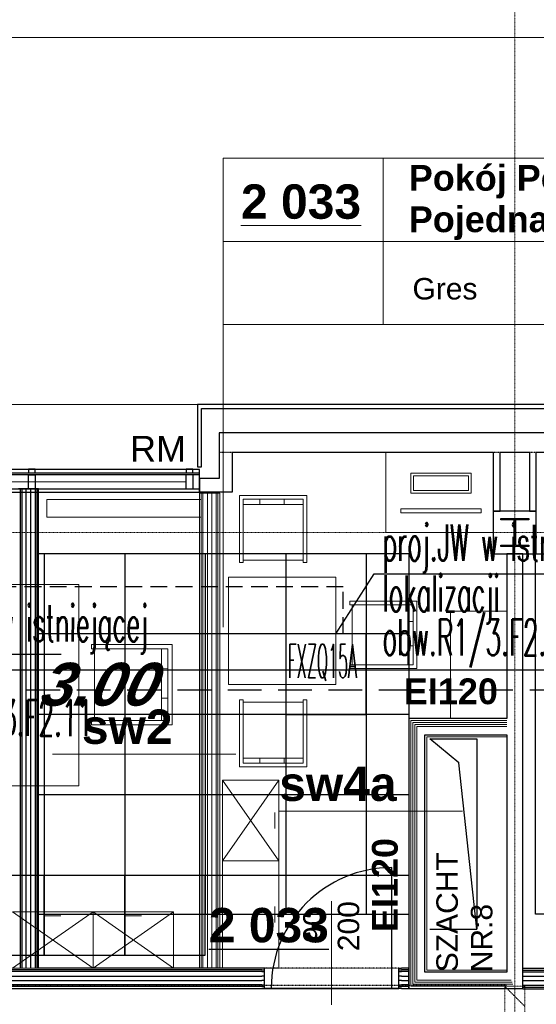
# Model space of a CAD drawing. Header units: millimetres. Extents: x -8838 to 31257, y -6224 to 3754.
# Tile 20 of 185: x -2202 to -1817, y -4415 to -3681. Entities that reach past the tile are written whole.
import ezdxf
from ezdxf.enums import TextEntityAlignment as Align

# ---------------------------------------------------------------- set-up
doc = ezdxf.new("R2010")
doc.units = ezdxf.units.MM
doc.header["$LTSCALE"] = 10
doc.header["$MEASUREMENT"] = 0
for name, pattern in [('DASHED', [0.75, 0.5, -0.25]), ('HIDDEN', [0.375, 0.25, -0.125]), ('rzut 2 pietra$0$ArchiTECH.PC 1. Line Type', [0.004, 0.003, -0.001]), ('rzut 2 pietra$0$ArchiTECH.PC 3. Line Type', [0.0013, 0.0003, -0.001]), ('rzut 2 pietra$0$ArchiTECH.PC 4. Line Type', [0.0028, 0.0003, -0.0025]), ('rzut 2 pietra$0$ArchiTECH.PC 5. Line Type', [0.0053, 0.003, -0.001, 0.0003, -0.001]), ('rzut 2 pietra$0$ArchiTECH.PC Solid Line Type', [0]), ('SUFIT_2 PIETRO$0$ArchiTECH.PC 1. Line Type', [0.004, 0.003, -0.001]), ('SUFIT_2 PIETRO$0$ArchiTECH.PC Solid Line Type', [0])]:
    doc.linetypes.add(name, pattern=pattern)
doc.layers.get('0').update_dxf_attribs({"linetype": 'CONTINUOUS', "lineweight": 9})
for name, color, linetype, lineweight in [('_Etap_5_klimatyzator_w starej_lokalizacji', 3, 'CONTINUOUS', 30), ('_Etap_5_opis', 7, 'CONTINUOUS', 30), ('_Etapy_opis', 7, 'CONTINUOUS', 18), ('IS_ARCH', 254, 'CONTINUOUS', 18), ('IS_FREON_GAZ', 22, 'DASHED', 30), ('IS_HC_FREON_CIECZ', 22, 'CONTINUOUS', 30)]:
    doc.layers.add(name, color=color, linetype=linetype, lineweight=lineweight)
for name, color, linetype in [('IS_WK_KAN_SKROPLINY', 103, 'HIDDEN'), ('RP5_PODKLAD', 254, 'CONTINUOUS'), ('SUFIT_2 PIETRO$0$ELEM KONSTRUKCJI - inwent', 254, 'CONTINUOUS'), ('SUFIT_2 PIETRO$0$INWENTARYZACJA', 254, 'CONTINUOUS'), ('SUFIT_2 PIETRO$0$Kalka 1', 254, 'CONTINUOUS'), ('SUFIT_2 PIETRO$0$Layer79', 254, 'CONTINUOUS'), ('SUFIT_2 PIETRO$0$nr pom PB', 254, 'CONTINUOUS'), ('SUFIT_2 PIETRO$0$sciany projektowane', 254, 'CONTINUOUS'), ('SUFIT_2 PIETRO$0$SUFIT NOWY 39', 254, 'CONTINUOUS'), ('SUFIT_2 PIETRO$0$TYP SUFITÓW_NOWYCH', 254, 'CONTINUOUS')]:
    doc.layers.add(name, color=color, linetype=linetype)
doc.layers.get('0').freeze()
doc.styles.add('romans1', font='simplex.shx', dxfattribs={"width": 0.8})
doc.styles.add('rzut 2 pietra$0$ArchiTECHStyle1', font='arial.ttf', dxfattribs={"height": 0.16})
doc.styles.add('rzut 2 pietra$0$ArchiTECHStyle2', font='arialbd.ttf', dxfattribs={"height": 0.192})
doc.styles.add('SUFIT_2 PIETRO$0$ArchiTECHStyle1', font='arialbi.ttf', dxfattribs={"oblique": 15, "height": 0.32})
doc.styles.add('SUFIT_2 PIETRO$0$ArchiTECHStyle3', font='arialbd.ttf', dxfattribs={"height": 0.384})

# ---------------------------------------------------------------- blocks, each defined once
blk = doc.blocks.new('jw_FXZQ15A')
blk.add_lwpolyline([(0, 0), (60, 0), (60, 60), (0, 60)], close=True)
at = {"color": 7, "style": 'romans1', "width": 0.35}
blk.add_text('FXZQ15A', height=25, rotation=359.91893, dxfattribs=at).set_placement((1.49, 27.37))

msp = doc.modelspace()

# ---------------------------------------------------------------- linework, layer by layer
at = {"layer": '_Etap_5_opis'}
for p, q in [((-1966.04, -4138.55), (-1937.6, -4093.74)), ((-1937.6, -4093.74), (-1809.71, -4093.74)), ((-2298.66, -4153.7), (-2170.78, -4153.7))]:
    msp.add_line(p, q, dxfattribs=at)
at = {"layer": '_Etapy_opis', "color": 3}
msp.add_lwpolyline([(3387.76, -3694.17), (-3457.77, -3694.17), (-3457.77, -5859.46), (4191.22, -5859.46), (4191.22, -3961.27), (3489.57, -3961.21), (3387.76, -3694.17)], dxfattribs=at)
at = {"layer": 'IS_ARCH', "linetype": 'rzut 2 pietra$0$ArchiTECH.PC 5. Line Type'}
for p, q in [((-1832.53, -3085.42), (-1832.84, -6169.57)), ((-3575.49, -4062.89), (8802.36, -4064.08))]:
    msp.add_line(p, q, dxfattribs=at)
at = {"layer": 'IS_ARCH', "linetype": 'rzut 2 pietra$0$ArchiTECH.PC Solid Line Type'}
for p, q in [((-2050.14, -3784.09), (-1691.34, -3784.09)), ((-2050.14, -3784.09), (-2050.14, -3908.02)), ((-1930.9, -3784.09), (-1930.9, -3908.02)), ((-2050.14, -3846.06), (-1691.34, -3846.06)), ((-2050.14, -3908.02), (-1691.34, -3908.02)), ((-2050.14, -3908.02), (-2050.14, -4133.62)), ((-2069.21, -3967.67), (-3368.53, -3968.69)), ((-1716.14, -3967.66), (-2069.21, -3967.66)), ((-2069.21, -3967.66), (-2069.21, -4014.15)), ((-2066.21, -3970.66), (-1719.14, -3970.66)), ((-2066.21, -4014.15), (-2066.21, -3970.66)), ((-2053.16, -3988.66), (-2053.16, -4003.06)), ((-1720.12, -3988.67), (-2053.16, -3988.66)), ((-2053.16, -4003.06), (-2053.13, -4003.06)), ((-2053.13, -4003.06), (-2053.13, -4022.66)), ((-2043.13, -4032.66), (-2043.13, -4003.06)), ((-2043.13, -4003.06), (-1848.7, -4003.06)), ((-1848.7, -4003.06), (-1928.7, -4003.06)), ((-1928.7, -4003.06), (-1928.7, -4063.06)), ((-1848.7, -4003.06), (-1848.7, -4047)), ((-1848.7, -4063.06), (-1848.7, -4003.06)), ((-1843.7, -4003.06), (-1821.7, -4003.06)), ((-1843.7, -4047), (-1843.7, -4003.06)), ((-1821.7, -4003.06), (-1821.7, -4047)), ((-1816.7, -4003.06), (-1720.12, -4003.07)), ((-1816.7, -4047), (-1816.7, -4003.06)), ((-2067.66, -4015.94), (-3319.72, -4015.94)), ((-3317.13, -4018.43), (-2067.76, -4018.43)), ((-2067.75, -4020.02), (-3315.66, -4020.02)), ((-2195.14, -4015.83), (-2195.14, -4018.54)), ((-2190.14, -4015.83), (-2195.14, -4015.83)), ((-2195.14, -4018.54), (-2190.14, -4018.54)), ((-2195.13, -4030.55), (-2195.13, -4020.02)), ((-2195.13, -4020.02), (-2190.13, -4020.02)), ((-2190.14, -4018.54), (-2190.14, -4015.83)), ((-2190.13, -4020.02), (-2190.13, -4030.55)), ((-2077.67, -4015.92), (-2077.67, -4018.55)), ((-2072.67, -4015.92), (-2077.67, -4015.92)), ((-2077.67, -4018.55), (-2072.67, -4018.55)), ((-2077.66, -4030.56), (-2077.66, -4020.03)), ((-2072.67, -4018.55), (-2072.67, -4015.92)), ((-2072.67, -4020.03), (-2072.67, -4030.56)), ((-2069.21, -4014.15), (-2066.21, -4014.15)), ((-2067.66, -4032.94), (-2067.66, -4015.94)), ((-1910.24, -4018.72), (-1865.24, -4018.72)), ((-1910.24, -4033.72), (-1910.24, -4018.72)), ((-1865.24, -4018.72), (-1865.24, -4033.72)), ((-2077.66, -4025.3), (-2550.13, -4025.3)), ((-2053.13, -4022.66), (-2067.66, -4022.66)), ((-2067.66, -4022.66), (-2067.66, -4032.66)), ((-1908.24, -4020.72), (-1908.24, -4031.72)), ((-1867.24, -4020.72), (-1908.24, -4020.72)), ((-1867.24, -4031.72), (-1867.24, -4020.72)), ((-3305.13, -4030.44), (-2067.67, -4030.44)), ((-3302.72, -4032.94), (-2067.66, -4032.94)), ((-2190.13, -4030.55), (-2195.13, -4030.55)), ((-2052.67, -4033.67), (-2067.67, -4033.67)), ((-2067.67, -4033.67), (-2067.67, -4387.68)), ((-2067.66, -4032.66), (-2043.13, -4032.66)), ((-2066.42, -4033.67), (-2066.42, -4387.68)), ((-2065.17, -4033.67), (-2065.17, -4387.68)), ((-2061.83, -4387.68), (-2061.83, -4033.67)), ((-2058.5, -4387.68), (-2058.5, -4033.67)), ((-2055.17, -4033.67), (-2055.17, -4387.68)), ((-2053.92, -4033.67), (-2053.92, -4387.68)), ((-2052.67, -4387.68), (-2052.67, -4033.67)), ((-1865.24, -4033.72), (-1910.24, -4033.72)), ((-1908.24, -4031.72), (-1867.24, -4031.72)), ((-2181.39, -4038.53), (-2181.39, -4051.53)), ((-2066.39, -4038.53), (-2181.39, -4038.53)), ((-2181.39, -4038.53), (-2181.39, -4051.53)), ((-2066.39, -4038.53), (-2181.39, -4038.53)), ((-2066.39, -4051.53), (-2066.39, -4038.53)), ((-2066.39, -4051.53), (-2066.39, -4038.53)), ((-2037.79, -4085.45), (-2037.79, -4035.45)), ((-2037.79, -4035.45), (-1987.79, -4035.45)), ((-2035.15, -4042.08), (-1990.52, -4042.08)), ((-1990.52, -4038.17), (-2035.06, -4038.17)), ((-2035.06, -4038.17), (-2035.06, -4085.45)), ((-2022.7, -4038.17), (-2022.79, -4042.08)), ((-2004.52, -4042.08), (-2004.52, -4038.17)), ((-1990.52, -4085.45), (-1990.52, -4038.17)), ((-1987.79, -4035.45), (-1987.79, -4085.45)), ((-1917.74, -4045.3), (-1857.74, -4045.3)), ((-1917.74, -4048.3), (-1917.74, -4045.3)), ((-1857.74, -4048.3), (-1917.74, -4048.3)), ((-1857.74, -4045.3), (-1857.74, -4048.3)), ((-1848.7, -4047), (-1843.7, -4047)), ((-1816.7, -4047), (-1848.7, -4047)), ((-1848.7, -4047), (-1848.7, -4079)), ((-1816.7, -4047), (-1848.7, -4047)), ((-1848.7, -4047), (-1848.7, -4079)), ((-1821.7, -4047), (-1816.7, -4047)), ((-1816.7, -4079), (-1816.7, -4047)), ((-1816.7, -4047), (-1816.7, -4047)), ((-1816.7, -4079), (-1816.7, -4047)), ((-1816.7, -4047), (-1816.7, -4047)), ((-2181.39, -4051.53), (-2066.39, -4051.53)), ((-2181.39, -4051.53), (-2066.39, -4051.53)), ((-1843.2, -4052.5), (-1822.2, -4052.5)), ((-1843.2, -4053.5), (-1843.2, -4052.5)), ((-1843.2, -4052.5), (-1822.2, -4052.5)), ((-1843.2, -4053.5), (-1843.2, -4052.5)), ((-1833.2, -4053.5), (-1843.2, -4053.5)), ((-1833.2, -4053.5), (-1843.2, -4053.5)), ((-1833.2, -4072.5), (-1833.2, -4053.5)), ((-1833.2, -4072.5), (-1833.2, -4053.5)), ((-1822.2, -4053.5), (-1832.2, -4053.5)), ((-1832.2, -4053.5), (-1832.2, -4072.5)), ((-1822.2, -4053.5), (-1832.2, -4053.5)), ((-1832.2, -4053.5), (-1832.2, -4072.5)), ((-1822.2, -4052.5), (-1822.2, -4053.5)), ((-1822.2, -4052.5), (-1822.2, -4053.5)), ((-1928.7, -4063.06), (-1848.7, -4063.06)), ((-1848.7, -4079), (-1816.7, -4079)), ((-1848.7, -4079), (-1816.7, -4079)), ((-1843.2, -4073.5), (-1843.2, -4072.5)), ((-1843.2, -4072.5), (-1833.2, -4072.5)), ((-1843.2, -4073.5), (-1843.2, -4072.5)), ((-1843.2, -4072.5), (-1833.2, -4072.5)), ((-1822.2, -4073.5), (-1843.2, -4073.5)), ((-1822.2, -4073.5), (-1843.2, -4073.5)), ((-1826.7, -4079), (-1838.7, -4079)), ((-1838.7, -4079), (-1838.7, -4201.68)), ((-1832.2, -4072.5), (-1822.2, -4072.5)), ((-1832.2, -4072.5), (-1822.2, -4072.5)), ((-1826.7, -4402.68), (-1826.7, -4079)), ((-1822.2, -4072.5), (-1822.2, -4073.5)), ((-1822.2, -4072.5), (-1822.2, -4073.5)), ((-2035.06, -4085.45), (-2037.79, -4085.45)), ((-2035.06, -4083.63), (-1990.52, -4083.63)), ((-1987.79, -4085.45), (-1990.52, -4085.45)), ((-1966.04, -4096.26), (-2046.04, -4096.26)), ((-2046.04, -4096.26), (-2046.04, -4176.26)), ((-1966.04, -4176.26), (-1966.04, -4096.26)), ((-2157.67, -4101.78), (-2217.67, -4101.78)), ((-2157.67, -4251.78), (-2157.67, -4101.78)), ((-1955.66, -4114.24), (-1905.66, -4114.24)), ((-1955.66, -4116.97), (-1955.66, -4114.24)), ((-1905.66, -4114.24), (-1905.66, -4164.24)), ((-1908.39, -4116.97), (-1955.66, -4116.97)), ((-1953.84, -4116.97), (-1953.84, -4161.51)), ((-1912.3, -4116.88), (-1912.3, -4161.51)), ((-1908.39, -4161.51), (-1908.39, -4116.97)), ((-1838.7, -4121.68), (-1880.7, -4121.68)), ((-1880.7, -4121.68), (-1880.7, -4201.68)), ((-1838.7, -4201.68), (-1838.7, -4121.68)), ((-1908.39, -4129.33), (-1912.3, -4129.24)), ((-2148.13, -4146.43), (-2088.13, -4146.43)), ((-2148.13, -4149.7), (-2148.13, -4146.43)), ((-2091.4, -4149.7), (-2148.13, -4149.7)), ((-2145.95, -4149.7), (-2145.95, -4203.15)), ((-2096.1, -4149.59), (-2096.1, -4203.15)), ((-2091.4, -4203.15), (-2091.4, -4149.7)), ((-2088.13, -4146.43), (-2088.13, -4206.43)), ((-1912.3, -4147.51), (-1908.39, -4147.51)), ((-2091.4, -4164.53), (-2096.1, -4164.43)), ((-1955.66, -4164.24), (-1955.66, -4161.51)), ((-1955.66, -4161.51), (-1908.39, -4161.51)), ((-1905.66, -4164.24), (-1955.66, -4164.24)), ((-2046.04, -4176.26), (-1966.04, -4176.26)), ((-2096.1, -4186.35), (-2091.4, -4186.35)), ((-2037.79, -4187.7), (-2037.79, -4237.7)), ((-2035.06, -4187.7), (-2037.79, -4187.7)), ((-2035.06, -4234.97), (-2035.06, -4187.7)), ((-1987.79, -4187.7), (-1990.52, -4187.7)), ((-1990.52, -4187.7), (-1990.52, -4234.97)), ((-1987.79, -4237.7), (-1987.79, -4187.7)), ((-2035.06, -4189.52), (-1990.52, -4189.52)), ((-2148.13, -4206.43), (-2148.13, -4203.15)), ((-2148.13, -4203.15), (-2091.4, -4203.15)), ((-1911.66, -4201.68), (-1911.66, -4387.68)), ((-1838.7, -4201.68), (-1911.66, -4201.68)), ((-1910.16, -4203.18), (-1910.16, -4401.18)), ((-1838.7, -4203.18), (-1910.16, -4203.18)), ((-1880.7, -4201.68), (-1838.7, -4201.68)), ((-2088.13, -4206.43), (-2148.13, -4206.43)), ((-1908.66, -4204.68), (-1908.66, -4399.68)), ((-1838.7, -4204.68), (-1908.66, -4204.68)), ((-1907.16, -4206.18), (-1907.16, -4398.18)), ((-1838.7, -4206.18), (-1907.16, -4206.18)), ((-1905.66, -4207.68), (-1905.66, -4396.68)), ((-1838.7, -4207.68), (-1905.66, -4207.68)), ((-1898.16, -4389.18), (-1898.16, -4215.18)), ((-1898.16, -4215.18), (-1838.7, -4215.18)), ((-1874.32, -4234.73), (-1896.04, -4216.67)), ((-1896.04, -4216.67), (-1861.04, -4216.67)), ((-1861.04, -4216.67), (-1861.06, -4358.67)), ((-1838.7, -4215.18), (-1838.7, -4389.18)), ((-2040.54, -4228.17), (-2177.28, -4228.17)), ((-2035.15, -4231.06), (-1990.52, -4231.06)), ((-2022.7, -4234.97), (-2022.79, -4231.06)), ((-2004.52, -4231.06), (-2004.52, -4234.97)), ((-2037.79, -4237.7), (-1987.79, -4237.7)), ((-1990.52, -4234.97), (-2035.06, -4234.97)), ((-1861.06, -4358.67), (-1874.32, -4234.73)), ((-2050.63, -4307.68), (-2050.63, -4247.68)), ((-2050.63, -4247.68), (-2008.63, -4247.68)), ((-2050.63, -4307.68), (-2008.63, -4247.68)), ((-2050.63, -4247.68), (-2008.63, -4307.68)), ((-2008.63, -4247.68), (-2008.63, -4307.68)), ((-2217.67, -4251.78), (-2157.67, -4251.78)), ((-2011.63, -4283.68), (-2011.63, -4271.68)), ((-1871.56, -4270.71), (-2008.31, -4270.71)), ((-2050.63, -4307.68), (-2050.63, -4387.68)), ((-2008.63, -4307.68), (-2050.63, -4307.68)), ((-2050.63, -4307.68), (-2050.63, -4307.68)), ((-2008.63, -4307.68), (-2050.63, -4307.68)), ((-2050.63, -4307.68), (-2050.63, -4307.68)), ((-2008.63, -4387.68), (-2008.63, -4307.68)), ((-1924.24, -4402.68), (-1924.24, -4312.68)), ((-2011.63, -4341.68), (-2011.63, -4353.68)), ((-1969.24, -4414.96), (-1969.24, -4337.68)), ((-2147.02, -4345.68), (-2207.02, -4345.68)), ((-2207.02, -4387.68), (-2147.02, -4345.68)), ((-2147.02, -4387.68), (-2207.02, -4345.68)), ((-2183.02, -4348.68), (-2171.02, -4348.68)), ((-2087.02, -4345.68), (-2147.02, -4345.68)), ((-2147.02, -4345.68), (-2147.02, -4387.68)), ((-2147.02, -4387.68), (-2087.02, -4345.68)), ((-2087.02, -4387.68), (-2147.02, -4345.68)), ((-2147.02, -4387.68), (-2147.02, -4345.68)), ((-2123.02, -4348.68), (-2111.02, -4348.68)), ((-2087.02, -4387.68), (-2087.02, -4345.68)), ((-1896.06, -4358.67), (-1861.06, -4358.67)), ((-1861.06, -4358.67), (-1861.06, -4358.67)), ((-2067.67, -4387.68), (-2244.71, -4387.68)), ((-2021.24, -4388.93), (-2244.71, -4388.93)), ((-2021.24, -4390.18), (-2244.71, -4390.18)), ((-2244.71, -4393.52), (-2021.24, -4393.52)), ((-2207.02, -4387.68), (-2147.02, -4387.68)), ((-2147.02, -4387.68), (-2087.02, -4387.68)), ((-2147.02, -4387.68), (-2147.02, -4387.68)), ((-2021.24, -4387.68), (-2052.67, -4387.68)), ((-2050.63, -4387.68), (-2008.63, -4387.68)), ((-2019.24, -4387.68), (-2021.24, -4387.68)), ((-2021.24, -4388.93), (-2019.24, -4388.93)), ((-2021.24, -4390.18), (-2019.24, -4390.18)), ((-2019.24, -4393.52), (-2021.24, -4393.52)), ((-2019.24, -4388.93), (-2019.24, -4387.68)), ((-2019.24, -4390.18), (-2019.24, -4388.93)), ((-2019.24, -4397.68), (-2019.24, -4390.18)), ((-1919.24, -4388.93), (-1919.24, -4387.68)), ((-1919.24, -4387.68), (-1917.24, -4387.68)), ((-1919.24, -4390.18), (-1919.24, -4388.93)), ((-1919.24, -4388.93), (-1917.24, -4388.93)), ((-1919.24, -4397.68), (-1919.24, -4390.18)), ((-1919.24, -4390.18), (-1917.24, -4390.18)), ((-1917.24, -4393.52), (-1919.24, -4393.52)), ((-1911.66, -4387.68), (-1917.24, -4387.68)), ((-1911.66, -4388.93), (-1917.24, -4388.93)), ((-1911.66, -4390.18), (-1917.24, -4390.18)), ((-1917.24, -4393.52), (-1911.66, -4393.52)), ((-1838.7, -4389.18), (-1898.16, -4389.18)), ((-1648.37, -4387.94), (-1826.7, -4387.94)), ((-1826.7, -4389.19), (-1648.37, -4389.19)), ((-1826.7, -4390.44), (-1648.37, -4390.44)), ((-1648.37, -4393.77), (-1826.7, -4393.77)), ((-2244.71, -4396.85), (-2021.24, -4396.85)), ((-2021.24, -4400.18), (-2244.71, -4400.18)), ((-2021.24, -4401.43), (-2244.71, -4401.43)), ((-2019.24, -4396.85), (-2021.24, -4396.85)), ((-2021.24, -4400.18), (-2019.24, -4400.18)), ((-2021.24, -4401.43), (-2019.24, -4401.43)), ((-2019.24, -4400.18), (-2019.24, -4397.68)), ((-2019.24, -4401.43), (-2019.24, -4400.18)), ((-2019.24, -4402.68), (-2019.24, -4401.43)), ((-1917.24, -4396.85), (-1919.24, -4396.85)), ((-1919.24, -4400.18), (-1919.24, -4397.68)), ((-1919.24, -4401.43), (-1919.24, -4400.18)), ((-1919.24, -4400.18), (-1917.24, -4400.18)), ((-1919.24, -4402.68), (-1919.24, -4401.43)), ((-1919.24, -4401.43), (-1917.24, -4401.43)), ((-1917.24, -4396.85), (-1911.66, -4396.85)), ((-1911.66, -4400.18), (-1917.24, -4400.18)), ((-1911.66, -4401.43), (-1917.24, -4401.43)), ((-1910.16, -4401.18), (-1833.36, -4401.18)), ((-1908.66, -4399.68), (-1834.03, -4399.68)), ((-1907.16, -4398.18), (-1834.7, -4398.18)), ((-1905.66, -4396.68), (-1835.36, -4396.68)), ((-1648.37, -4397.1), (-1826.7, -4397.1)), ((-1826.7, -4400.44), (-1648.37, -4400.44)), ((-1826.7, -4401.69), (-1648.37, -4401.69)), ((-2244.71, -4402.68), (-2021.24, -4402.68)), ((-2021.24, -4402.68), (-2019.24, -4402.68)), ((-1919.24, -4402.68), (-2019.24, -4402.68)), ((-2019.24, -4402.68), (-1919.24, -4402.68)), ((-1919.24, -4402.68), (-2019.24, -4402.68)), ((-1917.24, -4402.68), (-1919.24, -4402.68)), ((-1917.24, -4402.68), (-1911.66, -4402.68)), ((-1911.66, -4402.68), (-1826.7, -4402.68)), ((-1826.7, -4402.94), (-1648.37, -4402.94))]:
    msp.add_line(p, q, dxfattribs=at)
at = {"layer": 'IS_ARCH', "linetype": 'rzut 2 pietra$0$ArchiTECH.PC 1. Line Type'}
for p, q in [((-2053.16, -4003.06), (5561.51, -4003.81)), ((-1919.24, -4387.68), (-2019.24, -4387.68)), ((-3302.72, -4400.37), (-1838.7, -4400.37)), ((-1919.24, -4402.68), (-2019.24, -4402.68))]:
    msp.add_line(p, q, dxfattribs=at)
at = {"layer": 'IS_ARCH', "linetype": 'rzut 2 pietra$0$ArchiTECH.PC 4. Line Type'}
msp.add_line((-1840.2, -4401.18), (-1825.2, -4416.18), dxfattribs=at)
at = {"layer": 'IS_ARCH', "linetype": 'rzut 2 pietra$0$ArchiTECH.PC 3. Line Type'}
for p, q in [((-1840.2, -4401.18), (-1825.2, -4401.18)), ((-1840.2, -4649.19), (-1840.2, -4401.18)), ((-1825.2, -4401.18), (-1825.2, -4649.19))]:
    msp.add_line(p, q, dxfattribs=at)
at = {"layer": 'IS_ARCH', "linetype": 'rzut 2 pietra$0$ArchiTECH.PC Solid Line Type'}
msp.add_arc((-1924.24, -4402.68), 90, 90, 180, dxfattribs=at)
at = {"layer": 'IS_FREON_GAZ', "ltscale": 5}
msp.add_lwpolyline([(-2834.07, -4180.35), (-1790.2, -4180.35), (-1790.2, -4227.81), (-717.2, -4227.81), (-717.2, -4341.87), (-668.7, -4341.87)], dxfattribs=at)
at = {"layer": 'IS_HC_FREON_CIECZ', "ltscale": 0.02}
msp.add_lwpolyline([(-2834.07, -4165.35), (-1775.2, -4165.35), (-1775.2, -4242.81), (-728.2, -4242.81), (-728.2, -4353.36), (-668.7, -4353.36)], dxfattribs=at)
at = {"layer": 'IS_WK_KAN_SKROPLINY', "lineweight": 30, "ltscale": 5}
msp.add_lwpolyline([(-1960.55, -4138.55), (-1960.55, -4103.58), (-2519.42, -4103.58), (-2519.42, -4049.96), (-2544.42, -4049.96)], dxfattribs=at)
at = {"layer": 'RP5_PODKLAD', "color": 253, "ltscale": 3}
for points in [[(-2183.44, -4318.52), (-2237.1, -4318.52), (-2237.1, -4378.08), (-2183.44, -4378.08)], [(-2123.44, -4318.51), (-2183.44, -4318.51), (-2183.44, -4378.08), (-2123.44, -4378.08)], [(-2063.44, -4318.51), (-2123.44, -4318.51), (-2123.44, -4378.08), (-2063.44, -4378.08)]]:
    msp.add_lwpolyline(points, close=True, dxfattribs=at)
at = {"layer": 'SUFIT_2 PIETRO$0$ELEM KONSTRUKCJI - inwent', "linetype": 'SUFIT_2 PIETRO$0$ArchiTECH.PC Solid Line Type'}
for p, q in [((-1816.7, -4047), (-1848.7, -4047)), ((-1848.7, -4047), (-1848.7, -4079)), ((-1816.7, -4079), (-1816.7, -4047)), ((-1816.7, -4047), (-1816.7, -4047)), ((-1843.2, -4052.5), (-1822.2, -4052.5)), ((-1843.2, -4053.5), (-1843.2, -4052.5)), ((-1843.2, -4052.5), (-1822.2, -4052.5)), ((-1843.2, -4053.5), (-1843.2, -4052.5)), ((-1833.2, -4053.5), (-1843.2, -4053.5)), ((-1833.2, -4053.5), (-1843.2, -4053.5)), ((-1833.2, -4072.5), (-1833.2, -4053.5)), ((-1833.2, -4072.5), (-1833.2, -4053.5)), ((-1822.2, -4053.5), (-1832.2, -4053.5)), ((-1832.2, -4053.5), (-1832.2, -4072.5)), ((-1822.2, -4053.5), (-1832.2, -4053.5)), ((-1832.2, -4053.5), (-1832.2, -4072.5)), ((-1822.2, -4052.5), (-1822.2, -4053.5)), ((-1822.2, -4052.5), (-1822.2, -4053.5)), ((-1848.7, -4079), (-1816.7, -4079)), ((-1843.2, -4073.5), (-1843.2, -4072.5)), ((-1843.2, -4072.5), (-1833.2, -4072.5)), ((-1843.2, -4073.5), (-1843.2, -4072.5)), ((-1843.2, -4072.5), (-1833.2, -4072.5)), ((-1822.2, -4073.5), (-1843.2, -4073.5)), ((-1822.2, -4073.5), (-1843.2, -4073.5)), ((-1832.2, -4072.5), (-1822.2, -4072.5)), ((-1832.2, -4072.5), (-1822.2, -4072.5)), ((-1822.2, -4072.5), (-1822.2, -4073.5)), ((-1822.2, -4072.5), (-1822.2, -4073.5))]:
    msp.add_line(p, q, dxfattribs=at)
at = {"layer": 'SUFIT_2 PIETRO$0$INWENTARYZACJA', "linetype": 'SUFIT_2 PIETRO$0$ArchiTECH.PC Solid Line Type'}
for p, q in [((-2069.21, -3967.67), (-3368.53, -3968.69)), ((-1716.14, -3967.66), (-2069.21, -3967.66)), ((-2069.21, -3967.66), (-2069.21, -4014.15)), ((-2066.21, -3970.66), (-1719.14, -3970.66)), ((-2066.21, -4014.15), (-2066.21, -3970.66)), ((-2053.16, -3988.66), (-2053.16, -4003.06)), ((-1720.12, -3988.67), (-2053.16, -3988.66)), ((-2053.16, -4003.06), (-2053.13, -4003.06)), ((-2053.13, -4003.06), (-2053.13, -4022.66)), ((-2043.13, -4003.06), (-1848.7, -4003.06)), ((-2043.13, -4032.66), (-2043.13, -4003.06)), ((-1848.7, -4003.06), (-1848.7, -4047)), ((-1843.7, -4047), (-1843.7, -4003.06)), ((-1843.7, -4003.06), (-1821.7, -4003.06)), ((-1821.7, -4003.06), (-1821.7, -4047)), ((-1816.7, -4047), (-1816.7, -4003.06)), ((-1816.7, -4003.06), (-1720.12, -4003.07)), ((-2067.66, -4015.94), (-3319.72, -4015.94)), ((-3317.13, -4018.43), (-2067.76, -4018.43)), ((-2067.75, -4020.02), (-3315.66, -4020.02)), ((-2190.14, -4015.83), (-2195.14, -4015.83)), ((-2195.14, -4015.83), (-2195.14, -4018.54)), ((-2195.14, -4018.54), (-2190.14, -4018.54)), ((-2195.13, -4020.02), (-2190.13, -4020.02)), ((-2195.13, -4030.55), (-2195.13, -4020.02)), ((-2190.14, -4018.54), (-2190.14, -4015.83)), ((-2190.13, -4020.02), (-2190.13, -4030.55)), ((-2072.67, -4015.92), (-2077.67, -4015.92)), ((-2077.67, -4015.92), (-2077.67, -4018.55)), ((-2077.67, -4018.55), (-2072.67, -4018.55)), ((-2077.66, -4030.56), (-2077.66, -4020.03)), ((-2072.67, -4018.55), (-2072.67, -4015.92)), ((-2072.67, -4020.03), (-2072.67, -4030.56)), ((-2069.21, -4014.15), (-2066.21, -4014.15)), ((-2067.66, -4032.94), (-2067.66, -4015.94)), ((-2053.13, -4022.66), (-2067.66, -4022.66)), ((-2067.66, -4022.66), (-2067.66, -4032.66)), ((-3305.13, -4030.44), (-2067.67, -4030.44)), ((-3302.72, -4032.94), (-2067.66, -4032.94)), ((-2190.13, -4030.55), (-2195.13, -4030.55)), ((-2067.66, -4032.66), (-2043.13, -4032.66)), ((-1848.7, -4047), (-1843.7, -4047)), ((-1821.7, -4047), (-1816.7, -4047)), ((-1826.7, -4079), (-1838.7, -4079)), ((-1838.7, -4079), (-1838.7, -4201.68)), ((-1826.7, -4402.68), (-1826.7, -4079)), ((-1911.66, -4201.68), (-1911.66, -4402.68)), ((-1838.7, -4201.68), (-1911.66, -4201.68)), ((-1899.66, -4390.68), (-1899.66, -4213.68)), ((-1899.66, -4213.68), (-1838.7, -4213.68)), ((-1874.32, -4234.73), (-1896.04, -4216.67)), ((-1896.04, -4216.67), (-1861.04, -4216.67)), ((-1861.04, -4216.67), (-1861.06, -4358.67)), ((-1838.7, -4213.68), (-1838.7, -4390.68)), ((-1861.06, -4358.67), (-1874.32, -4234.73)), ((-1861.06, -4358.67), (-1861.06, -4358.67)), ((-1838.7, -4390.68), (-1899.66, -4390.68)), ((-1911.66, -4402.68), (-1826.7, -4402.68))]:
    msp.add_line(p, q, dxfattribs=at)
at = {"layer": 'SUFIT_2 PIETRO$0$INWENTARYZACJA', "linetype": 'SUFIT_2 PIETRO$0$ArchiTECH.PC 1. Line Type'}
for p, q in [((-2053.16, -4003.06), (5561.51, -4003.81)), ((-3302.72, -4400.37), (-1838.7, -4400.37))]:
    msp.add_line(p, q, dxfattribs=at)
at = {"layer": 'SUFIT_2 PIETRO$0$Kalka 1', "linetype": 'SUFIT_2 PIETRO$0$ArchiTECH.PC Solid Line Type'}
for p, q in [((-1816.7, -4047), (-1848.7, -4047)), ((-1848.7, -4047), (-1848.7, -4079)), ((-1816.7, -4079), (-1816.7, -4047)), ((-1816.7, -4047), (-1816.7, -4047)), ((-1848.7, -4079), (-1816.7, -4079))]:
    msp.add_line(p, q, dxfattribs=at)
at = {"layer": 'SUFIT_2 PIETRO$0$Layer79', "linetype": 'SUFIT_2 PIETRO$0$ArchiTECH.PC Solid Line Type'}
msp.add_line((-1896.06, -4358.67), (-1861.06, -4358.67), dxfattribs=at)
at = {"layer": 'SUFIT_2 PIETRO$0$sciany projektowane', "linetype": 'SUFIT_2 PIETRO$0$ArchiTECH.PC Solid Line Type'}
for p, q in [((-2187.63, -4030.55), (-2202.63, -4030.55)), ((-2201.38, -4030.55), (-2201.38, -4387.68)), ((-2200.13, -4030.55), (-2200.13, -4387.68)), ((-2196.8, -4387.68), (-2196.8, -4030.55)), ((-2193.47, -4387.68), (-2193.47, -4030.55)), ((-2190.13, -4030.55), (-2190.13, -4387.68)), ((-2188.88, -4030.55), (-2188.88, -4387.68)), ((-2187.63, -4387.68), (-2187.63, -4030.55)), ((-1924.24, -4402.68), (-1924.24, -4312.68)), ((-2021.24, -4388.93), (-2315.38, -4388.93)), ((-2021.24, -4390.18), (-2315.38, -4390.18)), ((-2315.38, -4393.52), (-2021.24, -4393.52)), ((-2021.24, -4387.68), (-2187.63, -4387.68)), ((-2019.24, -4387.68), (-2021.24, -4387.68)), ((-2021.24, -4388.93), (-2019.24, -4388.93)), ((-2021.24, -4390.18), (-2019.24, -4390.18)), ((-2019.24, -4393.52), (-2021.24, -4393.52)), ((-2019.24, -4388.93), (-2019.24, -4387.68)), ((-2019.24, -4390.18), (-2019.24, -4388.93)), ((-2019.24, -4397.68), (-2019.24, -4390.18)), ((-1919.24, -4388.93), (-1919.24, -4387.68)), ((-1919.24, -4387.68), (-1917.24, -4387.68)), ((-1919.24, -4390.18), (-1919.24, -4388.93)), ((-1919.24, -4388.93), (-1917.24, -4388.93)), ((-1919.24, -4397.68), (-1919.24, -4390.18)), ((-1919.24, -4390.18), (-1917.24, -4390.18)), ((-1917.24, -4393.52), (-1919.24, -4393.52)), ((-1911.66, -4387.68), (-1917.24, -4387.68)), ((-1911.66, -4388.93), (-1917.24, -4388.93)), ((-1911.66, -4390.18), (-1917.24, -4390.18)), ((-1917.24, -4393.52), (-1911.66, -4393.52)), ((-1911.66, -4402.68), (-1911.66, -4387.68)), ((-1648.37, -4387.94), (-1826.7, -4387.94)), ((-1826.7, -4389.19), (-1648.37, -4389.19)), ((-1826.7, -4390.44), (-1648.37, -4390.44)), ((-1648.37, -4393.77), (-1826.7, -4393.77)), ((-2315.38, -4396.85), (-2021.24, -4396.85)), ((-2021.24, -4400.18), (-2315.38, -4400.18)), ((-2021.24, -4401.43), (-2315.38, -4401.43)), ((-2019.24, -4396.85), (-2021.24, -4396.85)), ((-2021.24, -4400.18), (-2019.24, -4400.18)), ((-2021.24, -4401.43), (-2019.24, -4401.43)), ((-2019.24, -4400.18), (-2019.24, -4397.68)), ((-2019.24, -4401.43), (-2019.24, -4400.18)), ((-2019.24, -4402.68), (-2019.24, -4401.43)), ((-1917.24, -4396.85), (-1919.24, -4396.85)), ((-1919.24, -4400.18), (-1919.24, -4397.68)), ((-1919.24, -4401.43), (-1919.24, -4400.18)), ((-1919.24, -4400.18), (-1917.24, -4400.18)), ((-1919.24, -4402.68), (-1919.24, -4401.43)), ((-1919.24, -4401.43), (-1917.24, -4401.43)), ((-1917.24, -4396.85), (-1911.66, -4396.85)), ((-1911.66, -4400.18), (-1917.24, -4400.18)), ((-1911.66, -4401.43), (-1917.24, -4401.43)), ((-1648.37, -4397.1), (-1826.7, -4397.1)), ((-1826.7, -4400.44), (-1648.37, -4400.44)), ((-1826.7, -4401.69), (-1648.37, -4401.69)), ((-2315.38, -4402.68), (-2021.24, -4402.68)), ((-2021.24, -4402.68), (-2019.24, -4402.68)), ((-1919.24, -4402.68), (-2019.24, -4402.68)), ((-2019.24, -4402.68), (-1919.24, -4402.68)), ((-1919.24, -4402.68), (-2019.24, -4402.68)), ((-1917.24, -4402.68), (-1919.24, -4402.68)), ((-1917.24, -4402.68), (-1911.66, -4402.68)), ((-1826.7, -4402.94), (-1648.37, -4402.94))]:
    msp.add_line(p, q, dxfattribs=at)
at = {"layer": 'SUFIT_2 PIETRO$0$sciany projektowane', "linetype": 'SUFIT_2 PIETRO$0$ArchiTECH.PC 1. Line Type'}
for p, q in [((-1919.24, -4387.68), (-2019.24, -4387.68)), ((-1919.24, -4402.68), (-2019.24, -4402.68))]:
    msp.add_line(p, q, dxfattribs=at)
at = {"layer": 'SUFIT_2 PIETRO$0$sciany projektowane', "linetype": 'SUFIT_2 PIETRO$0$ArchiTECH.PC Solid Line Type'}
msp.add_arc((-1924.24, -4402.68), 90, 90, 180, dxfattribs=at)
at = {"layer": 'SUFIT_2 PIETRO$0$SUFIT NOWY 39', "linetype": 'SUFIT_2 PIETRO$0$ArchiTECH.PC Solid Line Type'}
for p, q in [((-2187.63, -4078.55), (-1911.63, -4078.55)), ((-2187.63, -4347.65), (-2187.63, -4078.55)), ((-2183.44, -4078.55), (-2183.44, -4347.65)), ((-2123.44, -4078.55), (-2123.44, -4347.65)), ((-2063.44, -4078.55), (-2063.44, -4347.65)), ((-2003.44, -4078.55), (-2003.44, -4347.65)), ((-1943.44, -4078.55), (-1943.44, -4347.65)), ((-1911.63, -4078.55), (-1911.63, -4347.65)), ((-1911.63, -4138.55), (-2187.63, -4138.55)), ((-1911.63, -4198.55), (-2187.63, -4198.55)), ((-1911.63, -4258.55), (-2187.63, -4258.55)), ((-1911.63, -4318.55), (-2187.63, -4318.55)), ((-1911.63, -4347.65), (-2187.63, -4347.65))]:
    msp.add_line(p, q, dxfattribs=at)
at = {"layer": 'SUFIT_2 PIETRO$0$TYP SUFITÓW_NOWYCH', "linetype": 'SUFIT_2 PIETRO$0$ArchiTECH.PC Solid Line Type'}
for p, q in [((-2187.63, -4078.55), (-1911.63, -4078.55)), ((-2187.63, -4347.65), (-2187.63, -4078.55)), ((-1911.63, -4078.55), (-1911.63, -4347.65)), ((-1817.13, -4079), (-1129.18, -4079)), ((-1817.13, -4347.4), (-1817.13, -4079)), ((-1911.63, -4347.65), (-2187.63, -4347.65)), ((-1129.18, -4347.4), (-1817.13, -4347.4))]:
    msp.add_line(p, q, dxfattribs=at)

# ---------------------------------------------------------------- block references
at = {"layer": '_Etap_5_klimatyzator_w starej_lokalizacji'}
msp.add_blockref('jw_FXZQ15A', (-2003.44, -4198.55), dxfattribs=at)

# ---------------------------------------------------------------- texts
at = {"layer": '_Etap_5_opis', "style": 'romans1', "width": 0.5}
for s, p in [('proj.JW w istniejącej', (-1931.38, -4084.07)), ('lokalizacji', (-1931.38, -4121.9)), ('proj.JW w istniejącej', (-2292.45, -4144.04)), ('obw.R1/3.F2.11', (-1931.38, -4154.51)), ('obw.R1/3.F2.11', (-2292.45, -4214.48))]:
    msp.add_text(s, height=27, rotation=359.91893, dxfattribs=at).set_placement(p)
at = {"layer": 'IS_ARCH'}
for s, height, style, p in [('Pokój Posiedzeń', 19.2, 'rzut 2 pietra$0$ArchiTECHStyle2', (-1911.71, -3814.09)), ('%%u2 033%%u', 25.6, 'rzut 2 pietra$0$ArchiTECHStyle2', (-2036.78, -3836.86)), ('Pojednawczych', 19.2, 'rzut 2 pietra$0$ArchiTECHStyle2', (-1911.71, -3844.97)), ('Gres ', 16, 'rzut 2 pietra$0$ArchiTECHStyle1', (-1908.94, -3894.16)), ('RM', 19.2, 'rzut 2 pietra$0$ArchiTECHStyle1', (-2119.46, -4015.94)), ('EI120', 19.2, 'rzut 2 pietra$0$ArchiTECHStyle2', (-1915.35, -4196.7)), ('sw2', 25.6, 'rzut 2 pietra$0$ArchiTECHStyle2', (-2155.38, -4228.17)), ('sw4a', 25.6, 'rzut 2 pietra$0$ArchiTECHStyle2', (-2008.31, -4270.71))]:
    msp.add_text(s, height=height, dxfattribs=dict(at, style=style)).set_placement(p, align=Align.BOTTOM_LEFT)
for s, height, style, p in [('EI120', 19.2, 'rzut 2 pietra$0$ArchiTECHStyle2', (-1914.2, -4360.75)), ('SZACHT ', 16, 'rzut 2 pietra$0$ArchiTECHStyle1', (-1870.35, -4390.68)), ('200', 16, 'rzut 2 pietra$0$ArchiTECHStyle1', (-1943.87, -4375.02)), ('90', 16, 'rzut 2 pietra$0$ArchiTECHStyle1', (-1969.6, -4368.81)), ('NR:8', 16, 'rzut 2 pietra$0$ArchiTECHStyle1', (-1844.62, -4390.68))]:
    msp.add_text(s, height=height, rotation=90, dxfattribs=dict(at, style=style)).set_placement(p, align=Align.BOTTOM_LEFT)
at = {"layer": 'SUFIT_2 PIETRO$0$nr pom PB', "style": 'SUFIT_2 PIETRO$0$ArchiTECHStyle3'}
msp.add_text('%%u2 033%%u', height=25.6, dxfattribs=at).set_placement((-2060.75, -4376.06), align=Align.BOTTOM_LEFT)
at = {"layer": 'SUFIT_2 PIETRO$0$SUFIT NOWY 39', "style": 'SUFIT_2 PIETRO$0$ArchiTECHStyle1', "oblique": 15}
msp.add_text('3.00', height=32, dxfattribs=at).set_placement((-2187.63, -4201.67), align=Align.BOTTOM_LEFT)

doc.saveas('drawing.dxf')
